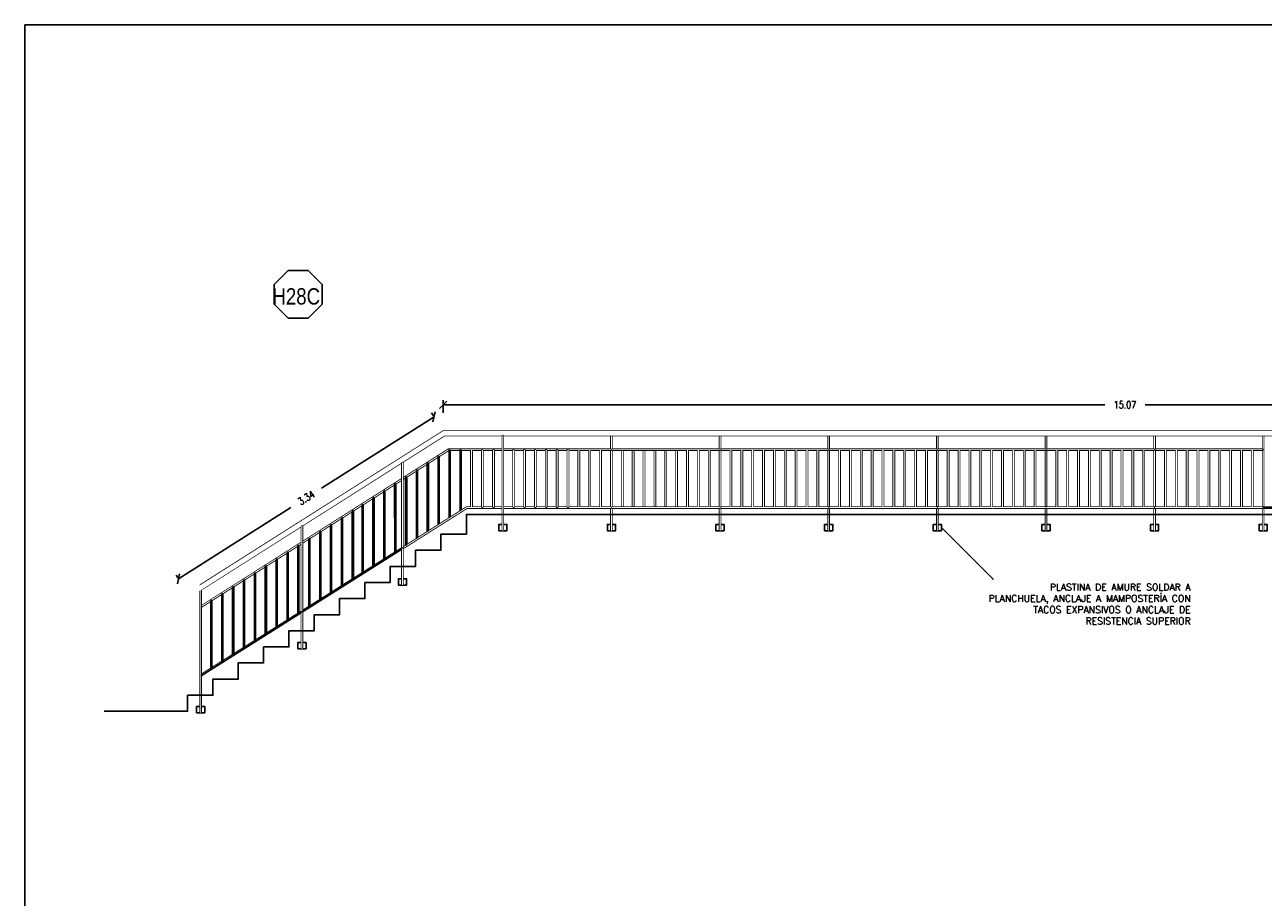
# Model space of a CAD drawing. Header units: millimetres. Extents: x -46 to 202, y -126 to 39.
# Tile 3 of 32: x -41.73 to -28.04, y -104.5 to -94.86. Entities that reach past the tile are written whole.
import ezdxf
from ezdxf.enums import TextEntityAlignment as Align

# ---------------------------------------------------------------- set-up
doc = ezdxf.new("R2010")
doc.units = ezdxf.units.MM
doc.header["$LTSCALE"] = 0.01
doc.set_wipeout_variables(frame=1)
doc.layers.add('0 AUX', color=56, linetype='Continuous', plot=False)
doc.layers.add('04 gris', color=252, linetype='Continuous', lineweight=13)
for name, color, linetype in [('A PROYECCION', 8, 'Continuous'), ('Hatch 354', 254, 'Continuous'), ('TXT', 3, 'Continuous'), ('TXT COTA', 3, 'Continuous')]:
    doc.layers.add(name, color=color, linetype=linetype)
doc.styles.add('arial narrow', font='ARIALN.TTF', dxfattribs={"height": 0.0025})
doc.styles.add('ESC20', font='romans.shx', dxfattribs={"height": 0.03})
doc.styles.add('SaAS simplex', font='simplex.shx', dxfattribs={"width": 0.8})
doc.dimstyles.new('COTAS 125', dxfattribs={"dimscale": 0.01, "dimtxt": 15, "dimasz": 8, "dimexe": 5, "dimexo": 20, "dimgap": 10, "dimtad": 0, "dimzin": 9, "dimdsep": 46, "dimtxsty": 'SaAS simplex', "dimblk": 'OBLIQUE', "dimcen": 0, "dimclrd": 8, "dimclre": 8, "dimclrt": 256, "dimadec": 1, "dimazin": 0, "dimtfac": 1, "dimtmove": 2, "dimatfit": 3, "dimldrblk": 'OBLIQUE', "dimfxl": 10, "dimlwd": -1, "dimlwe": -1, "dimarcsym": 0})
doc.dimstyles.new('COTAS 75', dxfattribs={"dimscale": 0.01, "dimtxt": 8, "dimasz": 8, "dimexe": 5, "dimexo": 20, "dimgap": 10, "dimtad": 0, "dimzin": 9, "dimdsep": 46, "dimtxsty": 'SaAS simplex', "dimblk": 'OBLIQUE', "dimcen": 0, "dimclrd": 8, "dimclre": 8, "dimclrt": 256, "dimadec": 1, "dimazin": 0, "dimtfac": 1, "dimtmove": 2, "dimatfit": 3, "dimldrblk": 'OBLIQUE', "dimfxl": 10, "dimlwd": -1, "dimlwe": -1, "dimarcsym": 0})

# ---------------------------------------------------------------- blocks, each defined once
blk = doc.blocks.new('parante vertical')
at = {"color": 6}
blk.add_lwpolyline([(-1.07, -0.005), (-0.02, -0.005), (-0.02, 0.005), (-1.07, 0.005)], close=True, dxfattribs=at)
at = {"color": 252}
for points in [[(-0.02, 0.005), (-0.02, 0.045), (-0.09, 0.045), (-0.09, 0.005)], [(-0.02, -0.005), (-0.02, -0.045), (-0.09, -0.045), (-0.09, -0.005)]]:
    blk.add_lwpolyline(points, close=True, dxfattribs=at)
at = {"color": 6}
blk.add_wipeout([(-1.07, -0.005), (-0.02, -0.005), (-0.02, 0.005), (-1.07, 0.005)], dxfattribs=at)
blk = doc.blocks.new('parante vertical tramo inclinado')
at = {"color": 6}
blk.add_lwpolyline([(-1.351, -0.005), (0.005, -0.005), (0.005, 0.005), (-1.344, 0.005)], close=True, dxfattribs=at)
at = {"color": 252}
for points in [[(0.005, 0.005), (0.005, 0.045), (-0.065, 0.045), (-0.065, 0.005)], [(0.005, -0.005), (0.005, -0.045), (-0.065, -0.045), (-0.065, -0.005)]]:
    blk.add_lwpolyline(points, close=True, dxfattribs=at)
at = {"color": 6}
blk.add_wipeout([(-1.351, -0.005), (0.005, -0.005), (0.005, 0.005), (-1.344, 0.005)], dxfattribs=at)
blk = doc.blocks.new('Baranda larga')
at = {"color": 2}
for points in [[(-0.795, -0.338), (-0.795, 0.257), (0.937, 2.99), (0.949, 2.99), (-0.785, 0.254), (-0.785, -0.338)], [(-0.155, -0.338), (-0.155, 0.057), (1.695, 2.99), (1.707, 2.99), (-0.145, 0.054), (-0.145, -0.338)]]:
    blk.add_lwpolyline(points, close=True, dxfattribs=at)
at = {"layer": 'A PROYECCION'}
for points in [[(-0.785, -0.003), (-0.155, -0.003), (-0.155, 0.009), (-0.785, 0.009)], [(-0.785, -4.069), (-0.155, -4.069), (-0.155, -4.057), (-0.785, -4.057)], [(-0.785, -4.189), (-0.155, -4.189), (-0.155, -4.177), (-0.785, -4.177)], [(-0.785, -4.309), (-0.155, -4.309), (-0.155, -4.297), (-0.785, -4.297)], [(-0.785, -4.429), (-0.155, -4.429), (-0.155, -4.417), (-0.785, -4.417)], [(-0.785, -4.549), (-0.155, -4.549), (-0.155, -4.537), (-0.785, -4.537)], [(-0.785, -4.669), (-0.155, -4.669), (-0.155, -4.657), (-0.785, -4.657)], [(-0.785, -4.789), (-0.155, -4.789), (-0.155, -4.777), (-0.785, -4.777)], [(-0.785, -4.909), (-0.155, -4.909), (-0.155, -4.897), (-0.785, -4.897)], [(-0.785, -5.029), (-0.155, -5.029), (-0.155, -5.017), (-0.785, -5.017)], [(-0.785, -5.269), (-0.155, -5.269), (-0.155, -5.257), (-0.785, -5.257)], [(-0.785, -5.389), (-0.155, -5.389), (-0.155, -5.377), (-0.785, -5.377)], [(-0.785, -5.509), (-0.155, -5.509), (-0.155, -5.497), (-0.785, -5.497)], [(-0.785, -5.629), (-0.155, -5.629), (-0.155, -5.617), (-0.785, -5.617)], [(-0.785, -5.749), (-0.155, -5.749), (-0.155, -5.737), (-0.785, -5.737)], [(-0.785, -5.869), (-0.155, -5.869), (-0.155, -5.857), (-0.785, -5.857)], [(-0.785, -5.989), (-0.155, -5.989), (-0.155, -5.977), (-0.785, -5.977)], [(-0.785, -6.109), (-0.155, -6.109), (-0.155, -6.097), (-0.785, -6.097)], [(-0.785, -6.229), (-0.155, -6.229), (-0.155, -6.217), (-0.785, -6.217)], [(-0.785, -6.469), (-0.155, -6.469), (-0.155, -6.457), (-0.785, -6.457)], [(-0.785, -6.589), (-0.155, -6.589), (-0.155, -6.577), (-0.785, -6.577)], [(-0.785, -6.709), (-0.155, -6.709), (-0.155, -6.697), (-0.785, -6.697)], [(-0.785, -6.829), (-0.155, -6.829), (-0.155, -6.817), (-0.785, -6.817)], [(-0.785, -6.949), (-0.155, -6.949), (-0.155, -6.937), (-0.785, -6.937)], [(-0.785, -7.069), (-0.155, -7.069), (-0.155, -7.057), (-0.785, -7.057)], [(-0.785, -7.189), (-0.155, -7.189), (-0.155, -7.177), (-0.785, -7.177)], [(-0.785, -7.309), (-0.155, -7.309), (-0.155, -7.297), (-0.785, -7.297)], [(-0.785, -7.429), (-0.155, -7.429), (-0.155, -7.417), (-0.785, -7.417)], [(-0.785, -7.669), (-0.155, -7.669), (-0.155, -7.657), (-0.785, -7.657)], [(-0.785, -7.789), (-0.155, -7.789), (-0.155, -7.777), (-0.785, -7.777)], [(-0.785, -7.909), (-0.155, -7.909), (-0.155, -7.897), (-0.785, -7.897)], [(-0.785, -8.029), (-0.155, -8.029), (-0.155, -8.017), (-0.785, -8.017)], [(-0.785, -8.149), (-0.155, -8.149), (-0.155, -8.137), (-0.785, -8.137)], [(-0.785, -8.269), (-0.155, -8.269), (-0.155, -8.257), (-0.785, -8.257)], [(-0.785, -8.389), (-0.155, -8.389), (-0.155, -8.377), (-0.785, -8.377)], [(-0.785, -8.509), (-0.155, -8.509), (-0.155, -8.497), (-0.785, -8.497)], [(-0.785, -8.629), (-0.155, -8.629), (-0.155, -8.617), (-0.785, -8.617)]]:
    blk.add_lwpolyline(points, close=True, dxfattribs=at)
for p in [(0.125, -1.543), (0.125, -2.743), (0.125, -3.943), (0.125, -5.143), (0.125, -6.343), (0.125, -7.543), (0.125, -8.743)]:
    blk.add_blockref('parante vertical', p)
at = {"color": 2}
for points in [[(-0.155, -5.752), (-0.145, -5.752), (-0.145, -4.562), (-0.155, -4.562)], [(-0.155, -6.952), (-0.145, -6.952), (-0.145, -5.762), (-0.155, -5.762)], [(-0.155, -8.152), (-0.145, -8.152), (-0.145, -6.962), (-0.155, -6.962)], [(-0.795, -8.738), (-0.785, -8.738), (-0.785, -7.548), (-0.795, -7.548)], [(-0.155, -9.352), (-0.145, -9.352), (-0.145, -8.162), (-0.155, -8.162)]]:
    blk.add_lwpolyline(points, close=True, dxfattribs=at)
blk.add_wipeout([(-0.795, -0.338), (-0.795, 0.257), (0.937, 2.99), (0.949, 2.99), (-0.785, 0.254), (-0.785, -0.338)], dxfattribs=at)
blk.add_wipeout([(-0.795, -8.738), (-0.785, -8.738), (-0.785, -7.548), (-0.795, -7.548)], dxfattribs=at)
blk.add_wipeout([(-0.785, -0.003), (-0.155, -0.003), (-0.155, 0.009), (-0.785, 0.009)]).dxf.layer = 'A PROYECCION'
blk.add_lwpolyline([(-0.795, -7.538), (-0.785, -7.538), (-0.785, -6.348), (-0.795, -6.348)], close=True, dxfattribs=at)
blk.add_wipeout([(-0.155, -0.338), (-0.155, 0.057), (1.695, 2.99), (1.707, 2.99), (-0.145, 0.054), (-0.145, -0.338)], dxfattribs=at)
for points in [[(-0.785, -7.669), (-0.155, -7.669), (-0.155, -7.657), (-0.785, -7.657)], [(-0.785, -7.789), (-0.155, -7.789), (-0.155, -7.777), (-0.785, -7.777)], [(-0.785, -7.909), (-0.155, -7.909), (-0.155, -7.897), (-0.785, -7.897)], [(-0.785, -8.029), (-0.155, -8.029), (-0.155, -8.017), (-0.785, -8.017)], [(-0.785, -8.149), (-0.155, -8.149), (-0.155, -8.137), (-0.785, -8.137)], [(-0.785, -8.269), (-0.155, -8.269), (-0.155, -8.257), (-0.785, -8.257)], [(-0.785, -8.389), (-0.155, -8.389), (-0.155, -8.377), (-0.785, -8.377)], [(-0.785, -8.509), (-0.155, -8.509), (-0.155, -8.497), (-0.785, -8.497)], [(-0.785, -8.629), (-0.155, -8.629), (-0.155, -8.617), (-0.785, -8.617)]]:
    blk.add_wipeout(points).dxf.layer = 'A PROYECCION'
at = {"color": 252}
blk.add_blockref('parante vertical tramo inclinado', (2.111, 2.995), dxfattribs=at)
at = {"color": 2}
for points in [[(-0.795, -7.538), (-0.785, -7.538), (-0.785, -6.348), (-0.795, -6.348)], [(-0.155, -8.738), (-0.145, -8.738), (-0.145, -7.548), (-0.155, -7.548)]]:
    blk.add_wipeout(points, dxfattribs=at)
blk.add_lwpolyline([(-0.795, -6.338), (-0.785, -6.338), (-0.785, -5.148), (-0.795, -5.148)], close=True, dxfattribs=at)
at = {"layer": 'A PROYECCION'}
blk.add_lwpolyline([(0.874, 2.87), (1.62, 2.87), (1.628, 2.882), (0.881, 2.882)], close=True, dxfattribs=at)
for points in [[(-0.785, -6.469), (-0.155, -6.469), (-0.155, -6.457), (-0.785, -6.457)], [(-0.785, -6.589), (-0.155, -6.589), (-0.155, -6.577), (-0.785, -6.577)], [(-0.785, -6.709), (-0.155, -6.709), (-0.155, -6.697), (-0.785, -6.697)], [(-0.785, -6.829), (-0.155, -6.829), (-0.155, -6.817), (-0.785, -6.817)], [(-0.785, -6.949), (-0.155, -6.949), (-0.155, -6.937), (-0.785, -6.937)], [(-0.785, -7.069), (-0.155, -7.069), (-0.155, -7.057), (-0.785, -7.057)], [(-0.785, -7.189), (-0.155, -7.189), (-0.155, -7.177), (-0.785, -7.177)], [(-0.785, -7.309), (-0.155, -7.309), (-0.155, -7.297), (-0.785, -7.297)], [(-0.785, -7.429), (-0.155, -7.429), (-0.155, -7.417), (-0.785, -7.417)]]:
    blk.add_wipeout(points).dxf.layer = 'A PROYECCION'
at = {"color": 2}
for points in [[(-0.795, -6.338), (-0.785, -6.338), (-0.785, -5.148), (-0.795, -5.148)], [(-0.155, -7.538), (-0.145, -7.538), (-0.145, -6.348), (-0.155, -6.348)]]:
    blk.add_wipeout(points, dxfattribs=at)
blk.add_lwpolyline([(-0.795, -5.138), (-0.785, -5.138), (-0.785, -3.948), (-0.795, -3.948)], close=True, dxfattribs=at)
for points in [[(-0.785, -5.269), (-0.155, -5.269), (-0.155, -5.257), (-0.785, -5.257)], [(-0.785, -5.389), (-0.155, -5.389), (-0.155, -5.377), (-0.785, -5.377)], [(-0.785, -5.509), (-0.155, -5.509), (-0.155, -5.497), (-0.785, -5.497)], [(-0.785, -5.629), (-0.155, -5.629), (-0.155, -5.617), (-0.785, -5.617)], [(-0.785, -5.749), (-0.155, -5.749), (-0.155, -5.737), (-0.785, -5.737)], [(-0.785, -5.869), (-0.155, -5.869), (-0.155, -5.857), (-0.785, -5.857)], [(-0.785, -5.989), (-0.155, -5.989), (-0.155, -5.977), (-0.785, -5.977)], [(-0.785, -6.109), (-0.155, -6.109), (-0.155, -6.097), (-0.785, -6.097)], [(-0.785, -6.229), (-0.155, -6.229), (-0.155, -6.217), (-0.785, -6.217)]]:
    blk.add_wipeout(points).dxf.layer = 'A PROYECCION'
for points in [[(-0.795, -5.138), (-0.785, -5.138), (-0.785, -3.948), (-0.795, -3.948)], [(-0.155, -6.338), (-0.145, -6.338), (-0.145, -5.148), (-0.155, -5.148)]]:
    blk.add_wipeout(points, dxfattribs=at)
blk.add_lwpolyline([(-0.155, -5.138), (-0.145, -5.138), (-0.145, -3.948), (-0.155, -3.948)], close=True, dxfattribs=at)
for points in [[(-0.785, -4.069), (-0.155, -4.069), (-0.155, -4.057), (-0.785, -4.057)], [(-0.785, -4.189), (-0.155, -4.189), (-0.155, -4.177), (-0.785, -4.177)], [(-0.785, -4.309), (-0.155, -4.309), (-0.155, -4.297), (-0.785, -4.297)], [(-0.785, -4.429), (-0.155, -4.429), (-0.155, -4.417), (-0.785, -4.417)], [(-0.785, -4.549), (-0.155, -4.549), (-0.155, -4.537), (-0.785, -4.537)], [(-0.785, -4.669), (-0.155, -4.669), (-0.155, -4.657), (-0.785, -4.657)], [(-0.785, -4.789), (-0.155, -4.789), (-0.155, -4.777), (-0.785, -4.777)], [(-0.785, -4.909), (-0.155, -4.909), (-0.155, -4.897), (-0.785, -4.897)], [(-0.785, -5.029), (-0.155, -5.029), (-0.155, -5.017), (-0.785, -5.017)]]:
    blk.add_wipeout(points).dxf.layer = 'A PROYECCION'
blk.add_wipeout([(-0.155, -5.138), (-0.145, -5.138), (-0.145, -3.948), (-0.155, -3.948)], dxfattribs=at)
blk.add_lwpolyline([(-0.995, 0.317), (0.707, 3), (0.749, 2.973), (-0.945, 0.302), (-0.945, -14.748), (-0.995, -14.748), (-0.995, 0.317)], close=True, dxfattribs=at)
blk.add_wipeout([(-0.995, 0.317), (0.795, 3.14), (0.838, 3.113), (-0.945, 0.302), (-0.945, -14.748), (-0.995, -14.748)], dxfattribs=at)
for points in [[(-0.795, -1.538), (-0.785, -1.538), (-0.785, -0.348), (-0.795, -0.348)], [(-0.155, -1.538), (-0.145, -1.538), (-0.145, -0.348), (-0.155, -0.348)], [(-0.795, -3.938), (-0.785, -3.938), (-0.785, -2.748), (-0.795, -2.748)], [(-0.155, -3.938), (-0.145, -3.938), (-0.145, -2.748), (-0.155, -2.748)]]:
    blk.add_lwpolyline(points, close=True, dxfattribs=at)
at = {"layer": 'A PROYECCION'}
for points in [[(0.797, 2.75), (1.543, 2.75), (1.552, 2.762), (0.805, 2.762)], [(0.721, 2.63), (1.467, 2.63), (1.475, 2.642), (0.729, 2.642)], [(0.645, 2.509), (1.391, 2.509), (1.399, 2.521), (0.653, 2.522)], [(0.569, 2.389), (1.315, 2.389), (1.323, 2.401), (0.576, 2.401)], [(0.493, 2.269), (1.239, 2.269), (1.247, 2.281), (0.5, 2.281)], [(0.416, 2.149), (1.162, 2.149), (1.171, 2.161), (0.424, 2.161)], [(0.264, 1.909), (1.01, 1.909), (1.018, 1.921), (0.272, 1.921)], [(0.34, 2.029), (1.086, 2.029), (1.094, 2.041), (0.348, 2.041)], [(0.188, 1.788), (0.934, 1.788), (0.942, 1.8), (0.195, 1.801)], [(0.111, 1.668), (0.857, 1.668), (0.866, 1.68), (0.119, 1.68)], [(0.035, 1.548), (0.781, 1.548), (0.789, 1.56), (0.043, 1.56)], [(-0.041, 1.428), (0.705, 1.428), (0.713, 1.44), (-0.033, 1.44)], [(-0.117, 1.308), (0.629, 1.308), (0.637, 1.32), (-0.109, 1.32)], [(-0.186, 1.2), (0.56, 1.2), (0.568, 1.212), (-0.178, 1.212)], [(-0.338, 0.96), (0.408, 0.96), (0.416, 0.972), (-0.331, 0.972)], [(-0.262, 1.08), (0.484, 1.08), (0.492, 1.092), (-0.254, 1.092)], [(-0.415, 0.839), (0.331, 0.839), (0.34, 0.851), (-0.407, 0.852)], [(-0.49, 0.719), (0.256, 0.719), (0.264, 0.731), (-0.483, 0.731)], [(-0.567, 0.599), (0.179, 0.599), (0.188, 0.611), (-0.559, 0.611)], [(-0.643, 0.479), (0.103, 0.479), (0.111, 0.491), (-0.635, 0.491)], [(-0.719, 0.359), (0.027, 0.359), (0.035, 0.371), (-0.711, 0.371)], [(-0.785, 0.239), (-0.05, 0.239), (-0.041, 0.251), (-0.785, 0.251)], [(-0.785, 0.118), (-0.126, 0.118), (-0.118, 0.13), (-0.785, 0.13)], [(-0.785, -0.124), (-0.155, -0.124), (-0.155, -0.112), (-0.785, -0.112)], [(-0.785, -1.189), (-0.155, -1.189), (-0.155, -1.177), (-0.785, -1.177)], [(-0.785, -1.309), (-0.155, -1.309), (-0.155, -1.297), (-0.785, -1.297)], [(-0.785, -1.429), (-0.155, -1.429), (-0.155, -1.417), (-0.785, -1.417)], [(-0.785, -1.669), (-0.155, -1.669), (-0.155, -1.657), (-0.785, -1.657)], [(-0.785, -1.789), (-0.155, -1.789), (-0.155, -1.777), (-0.785, -1.777)], [(-0.785, -1.909), (-0.155, -1.909), (-0.155, -1.897), (-0.785, -1.897)], [(-0.785, -2.029), (-0.155, -2.029), (-0.155, -2.017), (-0.785, -2.017)], [(-0.785, -2.149), (-0.155, -2.149), (-0.155, -2.137), (-0.785, -2.137)], [(-0.785, -2.269), (-0.155, -2.269), (-0.155, -2.257), (-0.785, -2.257)], [(-0.785, -2.389), (-0.155, -2.389), (-0.155, -2.377), (-0.785, -2.377)], [(-0.785, -2.509), (-0.155, -2.509), (-0.155, -2.497), (-0.785, -2.497)], [(-0.785, -2.629), (-0.155, -2.629), (-0.155, -2.617), (-0.785, -2.617)], [(-0.785, -2.869), (-0.155, -2.869), (-0.155, -2.857), (-0.785, -2.857)], [(-0.785, -2.989), (-0.155, -2.989), (-0.155, -2.977), (-0.785, -2.977)], [(-0.785, -3.109), (-0.155, -3.109), (-0.155, -3.097), (-0.785, -3.097)], [(-0.785, -3.229), (-0.155, -3.229), (-0.155, -3.217), (-0.785, -3.217)], [(-0.785, -3.349), (-0.155, -3.349), (-0.155, -3.337), (-0.785, -3.337)], [(-0.785, -3.469), (-0.155, -3.469), (-0.155, -3.457), (-0.785, -3.457)], [(-0.785, -3.589), (-0.155, -3.589), (-0.155, -3.577), (-0.785, -3.577)], [(-0.785, -3.709), (-0.155, -3.709), (-0.155, -3.697), (-0.785, -3.697)], [(-0.785, -3.829), (-0.155, -3.829), (-0.155, -3.817), (-0.785, -3.817)]]:
    blk.add_lwpolyline(points, close=True, dxfattribs=at)
at = {"color": 252}
for p in [(1.404, 1.876), (0.701, 0.766)]:
    blk.add_blockref('parante vertical tramo inclinado', p, dxfattribs=at)
at = {"color": 2}
for points in [[(-0.795, -1.538), (-0.785, -1.538), (-0.785, -0.348), (-0.795, -0.348)], [(-0.795, -3.938), (-0.785, -3.938), (-0.785, -2.748), (-0.795, -2.748)]]:
    blk.add_wipeout(points, dxfattribs=at)
for points in [[(-0.785, -0.124), (-0.155, -0.124), (-0.155, -0.112), (-0.785, -0.112)], [(-0.785, -1.669), (-0.155, -1.669), (-0.155, -1.657), (-0.785, -1.657)], [(-0.785, -1.789), (-0.155, -1.789), (-0.155, -1.777), (-0.785, -1.777)], [(-0.785, -1.909), (-0.155, -1.909), (-0.155, -1.897), (-0.785, -1.897)], [(-0.785, -2.029), (-0.155, -2.029), (-0.155, -2.017), (-0.785, -2.017)], [(-0.785, -2.149), (-0.155, -2.149), (-0.155, -2.137), (-0.785, -2.137)], [(-0.785, -2.269), (-0.155, -2.269), (-0.155, -2.257), (-0.785, -2.257)]]:
    blk.add_wipeout(points).dxf.layer = 'A PROYECCION'
blk.add_lwpolyline([(-0.795, -2.738), (-0.785, -2.738), (-0.785, -1.548), (-0.795, -1.548)], close=True, dxfattribs=at)
at = {"layer": '04 gris'}
blk.add_lwpolyline([(0.294, 0.761), (1.707, 2.99)], dxfattribs=at)
for points in [[(-0.785, -1.189), (-0.155, -1.189), (-0.155, -1.177), (-0.785, -1.177)], [(-0.785, -1.309), (-0.155, -1.309), (-0.155, -1.297), (-0.785, -1.297)], [(-0.785, -1.429), (-0.155, -1.429), (-0.155, -1.417), (-0.785, -1.417)], [(-0.785, -2.869), (-0.155, -2.869), (-0.155, -2.857), (-0.785, -2.857)], [(-0.785, -2.989), (-0.155, -2.989), (-0.155, -2.977), (-0.785, -2.977)], [(-0.785, -3.109), (-0.155, -3.109), (-0.155, -3.097), (-0.785, -3.097)], [(-0.785, -3.229), (-0.155, -3.229), (-0.155, -3.217), (-0.785, -3.217)], [(-0.785, -3.349), (-0.155, -3.349), (-0.155, -3.337), (-0.785, -3.337)], [(-0.785, -3.469), (-0.155, -3.469), (-0.155, -3.457), (-0.785, -3.457)], [(-0.785, -3.589), (-0.155, -3.589), (-0.155, -3.577), (-0.785, -3.577)], [(-0.785, -3.709), (-0.155, -3.709), (-0.155, -3.697), (-0.785, -3.697)], [(-0.785, -3.829), (-0.155, -3.829), (-0.155, -3.817), (-0.785, -3.817)]]:
    blk.add_wipeout(points).dxf.layer = 'A PROYECCION'
at = {"color": 2}
for points in [[(-0.155, -1.538), (-0.145, -1.538), (-0.145, -0.348), (-0.155, -0.348)], [(-0.795, -2.738), (-0.785, -2.738), (-0.785, -1.548), (-0.795, -1.548)], [(-0.155, -3.938), (-0.145, -3.938), (-0.145, -2.748), (-0.155, -2.748)]]:
    blk.add_wipeout(points, dxfattribs=at)
blk.add_lwpolyline([(-0.155, -2.738), (-0.145, -2.738), (-0.145, -1.548), (-0.155, -1.548)], close=True, dxfattribs=at)
at = {"layer": 'A PROYECCION'}
for points in [[(-0.785, -0.469), (-0.155, -0.469), (-0.155, -0.457), (-0.785, -0.457)], [(-0.785, -0.589), (-0.155, -0.589), (-0.155, -0.577), (-0.785, -0.577)], [(-0.785, -0.709), (-0.155, -0.709), (-0.155, -0.697), (-0.785, -0.697)], [(-0.785, -0.829), (-0.155, -0.829), (-0.155, -0.817), (-0.785, -0.817)], [(-0.785, -0.949), (-0.155, -0.949), (-0.155, -0.937), (-0.785, -0.937)], [(-0.785, -1.069), (-0.155, -1.069), (-0.155, -1.057), (-0.785, -1.057)]]:
    blk.add_lwpolyline(points, close=True, dxfattribs=at)
blk.add_blockref('parante vertical', (0.125, -0.343))
blk.add_lwpolyline([(-0.785, -0.246), (-0.155, -0.246), (-0.155, -0.234), (-0.785, -0.234)], close=True, dxfattribs=at)
for points in [[(-0.785, -0.469), (-0.155, -0.469), (-0.155, -0.457), (-0.785, -0.457)], [(-0.785, -0.589), (-0.155, -0.589), (-0.155, -0.577), (-0.785, -0.577)], [(-0.785, -0.709), (-0.155, -0.709), (-0.155, -0.697), (-0.785, -0.697)], [(-0.785, -0.829), (-0.155, -0.829), (-0.155, -0.817), (-0.785, -0.817)], [(-0.785, -0.949), (-0.155, -0.949), (-0.155, -0.937), (-0.785, -0.937)], [(-0.785, -1.069), (-0.155, -1.069), (-0.155, -1.057), (-0.785, -1.057)], [(-0.785, -2.389), (-0.155, -2.389), (-0.155, -2.377), (-0.785, -2.377)], [(-0.785, -2.509), (-0.155, -2.509), (-0.155, -2.497), (-0.785, -2.497)], [(-0.785, -2.629), (-0.155, -2.629), (-0.155, -2.617), (-0.785, -2.617)]]:
    blk.add_wipeout(points).dxf.layer = 'A PROYECCION'
at = {"color": 2}
blk.add_wipeout([(-0.155, -2.738), (-0.145, -2.738), (-0.145, -1.548), (-0.155, -1.548)], dxfattribs=at)
blk.add_wipeout([(-0.785, -0.246), (-0.155, -0.246), (-0.155, -0.234), (-0.785, -0.234)]).dxf.layer = 'A PROYECCION'
blk = doc.blocks.new('_Oblique')
at = {"layer": 'TXT COTA', "color": 0, "lineweight": -2}
blk.add_line((-0.5, -0.5), (0.5, 0.5), dxfattribs=at)
blk = doc.blocks.new('*D1065')
at = {"layer": 'Defpoints', "color": 0, "transparency": 16777216}
for p in [(-37.105, -99.056), (-37.105, -99.347), (-22.04, -99.347)]:
    blk.add_point(p, dxfattribs=at)
at = {"layer": 'TXT COTA', "color": 8, "transparency": 16777216}
for p, q in [((-37.105, -99.147), (-37.105, -99.006)), ((-22.04, -99.147), (-22.04, -99.006)), ((-37.105, -99.056), (-29.794, -99.056)), ((-22.04, -99.056), (-29.35, -99.056))]:
    blk.add_line(p, q, dxfattribs=at)
at = {"layer": 'TXT COTA', "color": 8, "transparency": 16777216, "xscale": 0.08, "yscale": 0.08, "zscale": 0.08, "rotation": 180}
blk.add_blockref('_Oblique', (-37.105, -99.056), dxfattribs=at)
at = {"layer": 'TXT COTA', "color": 8, "transparency": 16777216, "xscale": 0.08, "yscale": 0.08, "zscale": 0.08}
blk.add_blockref('_Oblique', (-22.04, -99.056), dxfattribs=at)
at = {"layer": 'TXT COTA', "transparency": 16777216, "insert": (-29.572, -99.056), "char_height": 0.08, "attachment_point": 5, "style": 'SaAS simplex'}
blk.add_mtext('15.07', dxfattribs=at)
blk = doc.blocks.new('*D1066')
at = {"layer": 'Defpoints', "color": 0, "transparency": 16777216}
for p in [(-37.105, -99.347), (-40.028, -100.979), (-39.928, -101.137)]:
    blk.add_point(p, dxfattribs=at)
at = {"layer": 'TXT COTA', "color": 8, "transparency": 16777216}
for p, q in [((-37.205, -99.189), (-38.449, -99.977)), ((-37.212, -99.178), (-37.232, -99.146)), ((-40.028, -100.979), (-38.785, -100.19)), ((-40.035, -100.968), (-40.055, -100.937))]:
    blk.add_line(p, q, dxfattribs=at)
at = {"layer": 'TXT COTA', "color": 8, "transparency": 16777216, "xscale": 0.08, "yscale": 0.08, "zscale": 0.08}
for p, rotation in [((-37.205, -99.189), 32.38252130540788), ((-40.028, -100.979), 212.3825213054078)]:
    blk.add_blockref('_Oblique', p, dxfattribs=dict(at, rotation=rotation))
at = {"layer": 'TXT COTA', "transparency": 16777216, "insert": (-38.617, -100.084), "char_height": 0.08, "attachment_point": 5, "rotation": 32.3825, "style": 'SaAS simplex'}
blk.add_mtext('3.34', dxfattribs=at)
blk = doc.blocks.new('tipo herreria')
blk.add_lwpolyline([(-0.0729, 0.176), (-0.176, 0.0729), (-0.176, -0.0729), (-0.0729, -0.176), (0.0729, -0.176), (0.176, -0.0729), (0.176, 0.0729), (0.0729, 0.176)], close=True)
at = {"color": 0, "style": 'arial narrow'}
blk.add_attdef('33', text='', height=0.12, dxfattribs=at).set_placement((0, -0.075), align=Align.MIDDLE_CENTER)

msp = doc.modelspace()

# ---------------------------------------------------------------- block references
at = {"color": 6, "xscale": -1, "rotation": 90.00000000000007}
msp.add_blockref('Baranda larga', (-36.788, -100.342), dxfattribs=at)
at = {"layer": 'TXT'}
ref = msp.add_blockref('tipo herreria', (-38.706, -97.836), dxfattribs=dict(at, xscale=1.5, yscale=1.5, zscale=1.5))
ref.add_attrib('33', 'H28C', dxfattribs={"layer": '0', "color": 0, "height": 0.18, "style": 'arial narrow'}).set_placement((-38.727, -97.949), align=Align.CENTER)

# ---------------------------------------------------------------- next in the draw order: linework, layer by layer
at = {"layer": '0 AUX'}
msp.add_lwpolyline([(-41.726, -94.859), (2.29, -94.859), (2.29, -104.692), (-41.726, -104.692)], close=True, dxfattribs=at)
at = {"layer": 'Hatch 354'}
for points in [[(-1.185, -100.267), (-36.848, -100.267), (-36.848, -100.485), (-37.128, -100.485), (-37.128, -100.663), (-37.408, -100.663), (-37.408, -100.841), (-37.688, -100.841), (-37.688, -101.019), (-37.968, -101.019), (-37.968, -101.197), (-38.248, -101.197), (-38.248, -101.375), (-38.528, -101.375), (-38.528, -101.553), (-38.808, -101.553), (-38.808, -101.73), (-39.088, -101.73), (-39.088, -101.908), (-39.368, -101.908), (-39.368, -102.086), (-39.648, -102.086), (-39.648, -102.264), (-39.928, -102.264), (-39.928, -102.442), (-39.928, -102.442), (-39.928, -102.442)], [(-39.928, -102.442), (-40.849, -102.442)]]:
    msp.add_lwpolyline(points, dxfattribs=at)

# ---------------------------------------------------------------- next in the draw order: texts
at = {"layer": 'TXT COTA', "ltscale": 0.025, "insert": (-28.847, -101.033), "char_height": 0.0748, "width": 2.42963, "attachment_point": 3, "style": 'ESC20'}
msp.add_mtext('PLASTINA DE AMURE SOLDAR A PLANCHUELA, ANCLAJE A MAMPOSTERÍA CON TACOS EXPANSIVOS O ANCLAJE DE RESISTENCIA SUPERIOR', dxfattribs=at)

# ---------------------------------------------------------------- next in the draw order: dimensions: what is measured, and where the dimension line sits
at = {"layer": 'TXT COTA'}
dim = msp.add_linear_dim(base=(-37.105, -99.0561), p1=(-22.0397, -99.347), p2=(-37.105, -99.347), angle=180, dimstyle='COTAS 75', dxfattribs=at)
dim.commit()
dim.dimension.update_dxf_attribs({"geometry": '*D1065', "text_midpoint": (-29.5724, -99.0561)})
dim = msp.add_aligned_dim(p1=(-37.105, -99.347), p2=(-39.928, -101.137), distance=-0.187, dimstyle='COTAS 75', dxfattribs=at)
dim.commit()
dim.dimension.update_dxf_attribs({"geometry": '*D1066', "text_midpoint": (-38.617, -100.084)})

# ---------------------------------------------------------------- next in the draw order: leaders
at = {"layer": 'TXT COTA', "color": 1}
msp.add_leader([(-31.029, -100.983), (-31.6, -100.412), (-31.029, -100.983)], dimstyle='COTAS 125', override={"dimtxt": 5, "dimasz": 6, "dimclrd": 1, "dimldrblk": 'DotSmall'}, dxfattribs=at)

doc.saveas('drawing.dxf')
